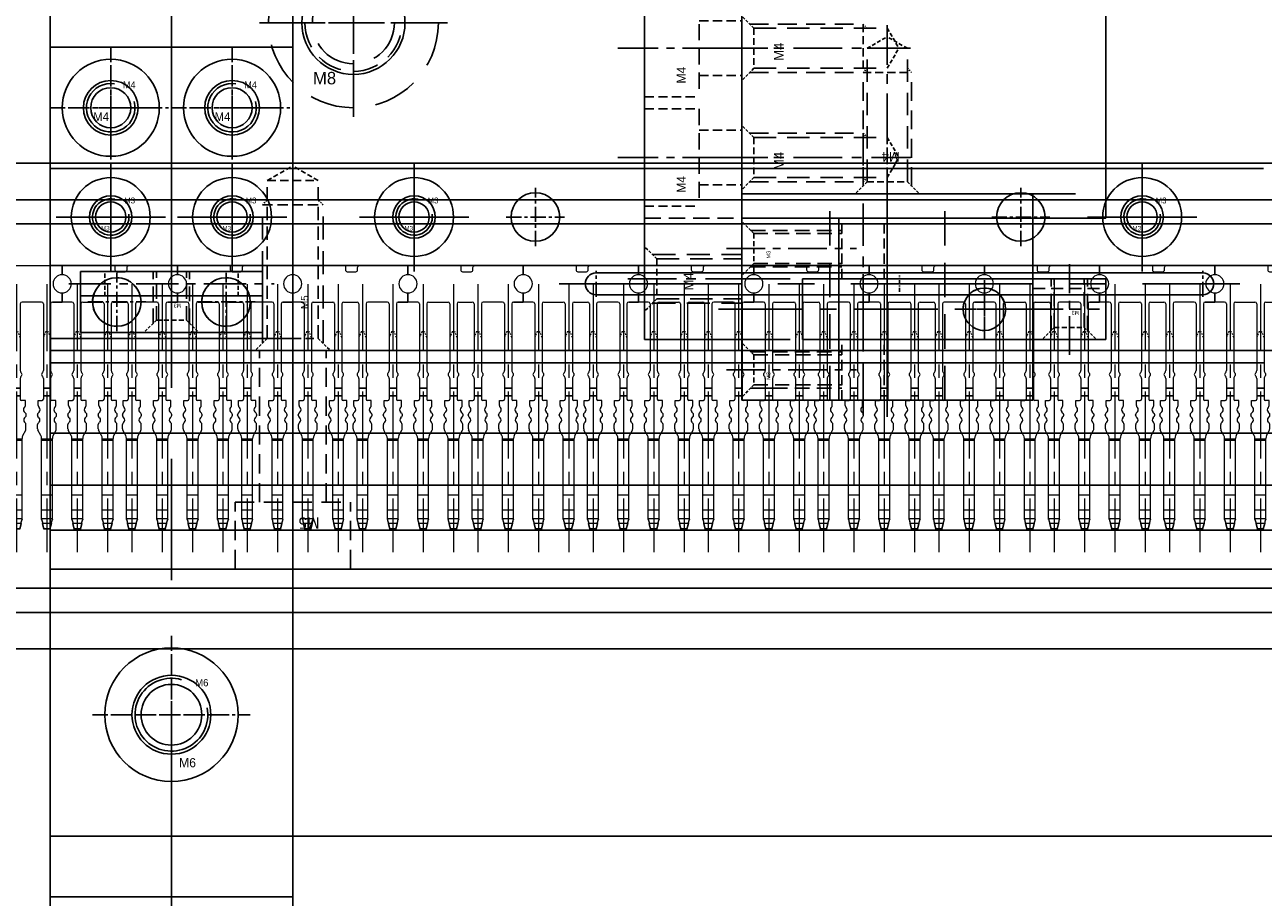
# Model space of a CAD drawing. Header units: millimetres. Extents: x -1657 to 8845, y -11980 to 3013.
# Tile 119 of 256: x 136 to 238, y 662 to 734. Entities that reach past the tile are written whole.
import ezdxf

# ---------------------------------------------------------------- set-up
doc = ezdxf.new("R2010")
doc.units = ezdxf.units.MM
for name, pattern in [('CENTER', [2, 1.25, -0.25, 0.25, -0.25]), ('DASHED', [0.75, 0.5, -0.25]), ('DASHED2', [0.375, 0.25, -0.125])]:
    doc.linetypes.add(name, pattern=pattern)
for name, color, linetype in [('01', 6, 'Continuous'), ('图层14', 143, 'Continuous'), ('图层16', 81, 'Continuous'), ('图层19', 51, 'Continuous'), ('图层37', 21, 'Continuous'), ('图层38', 115, 'Continuous'), ('图层39', 225, 'Continuous'), ('图层40', 140, 'Continuous'), ('图层41', 110, 'Continuous'), ('图层42', 174, 'Continuous'), ('图层43', 223, 'Continuous'), ('图层44', 120, 'Continuous'), ('图层47', 197, 'Continuous'), ('图层64', 190, 'Continuous'), ('料盘', 247, 'Continuous'), ('方管2', 2, 'Continuous')]:
    doc.layers.add(name, color=color, linetype=linetype)

# ---------------------------------------------------------------- blocks, each defined once
blk = doc.blocks.new('FC94')
at = {"layer": '01', "ltscale": 1.375}
for p, q in [((-9.5, 0), (-9.5, 0.75)), ((0, 0), (0, 0.75)), ((-9.5, -2.25), (-9.5, -1.5)), ((0, -2.25), (0, -1.5))]:
    blk.add_line(p, q, dxfattribs=at)
at = {"layer": '01', "color": 1, "linetype": 'CENTER', "lineweight": 9, "ltscale": 4.419291}
for p, q in [((-8.25, -0.77), (-8.25, -22.87)), ((-5.75, -0.77), (-5.75, -22.87)), ((-3.75, -0.77), (-3.75, -22.87)), ((-1.25, -0.77), (-1.25, -22.87))]:
    blk.add_line(p, q, dxfattribs=at)
at = {"layer": '01', "linetype": 'Continuous', "lineweight": 15}
for p, q in [((-8.7, -2.25), (-9.5, -2.25)), ((-8.55, -2.4), (-8.55, -7.88)), ((-7.95, -2.4), (-7.95, -7.88)), ((-7.8, -2.25), (-6.2, -2.25)), ((-6.05, -2.4), (-6.05, -7.88)), ((-5.45, -2.4), (-5.45, -7.88)), ((-5.3, -2.25), (-4.2, -2.25)), ((-4.05, -2.4), (-4.05, -7.88)), ((-3.45, -2.4), (-3.45, -7.88)), ((-1.7, -2.25), (-3.3, -2.25)), ((-1.55, -2.4), (-1.55, -7.88)), ((-0.95, -2.4), (-0.95, -7.88)), ((0, -2.25), (-0.8, -2.25)), ((-0.8, -2.25), (0, -2.25)), ((-8.55, -8.55), (-8.55, -10.26)), ((-7.95, -8.55), (-7.95, -10.26)), ((-6.05, -8.55), (-6.05, -10.26)), ((-5.45, -8.55), (-5.45, -10.26)), ((-4.05, -8.55), (-4.05, -10.26)), ((-3.45, -8.55), (-3.45, -10.26)), ((-1.55, -8.55), (-1.55, -10.26)), ((-0.95, -8.55), (-0.95, -10.26)), ((-8.55, -9.98), (-7.95, -9.98)), ((-6.05, -9.98), (-5.45, -9.98)), ((-4.05, -9.98), (-3.45, -9.98)), ((-8.97, -10.78), (-8.97, -10.36)), ((-8.97, -10.36), (-8.65, -10.36)), ((-8.97, -10.36), (-8.65, -10.36)), ((-8.88, -10.95), (-8.91, -10.92)), ((-7.53, -10.36), (-7.85, -10.36)), ((-7.53, -10.36), (-7.85, -10.36)), ((-7.62, -10.95), (-7.59, -10.92)), ((-7.53, -10.78), (-7.53, -10.36)), ((-6.47, -10.36), (-6.15, -10.36)), ((-6.47, -10.36), (-6.15, -10.36)), ((-6.47, -10.78), (-6.47, -10.36)), ((-6.38, -10.95), (-6.41, -10.92)), ((-5.03, -10.36), (-5.35, -10.36)), ((-5.03, -10.36), (-5.35, -10.36)), ((-5.12, -10.95), (-5.09, -10.92)), ((-5.03, -10.78), (-5.03, -10.36)), ((-4.47, -10.36), (-4.15, -10.36)), ((-4.47, -10.36), (-4.15, -10.36)), ((-4.47, -10.78), (-4.47, -10.36)), ((-4.38, -10.95), (-4.41, -10.92)), ((-3.03, -10.36), (-3.35, -10.36)), ((-3.03, -10.36), (-3.35, -10.36)), ((-3.12, -10.95), (-3.09, -10.92)), ((-3.03, -10.78), (-3.03, -10.36)), ((-1.97, -10.36), (-1.65, -10.36)), ((-1.97, -10.36), (-1.65, -10.36)), ((-1.97, -10.78), (-1.97, -10.36)), ((-1.88, -10.95), (-1.91, -10.92)), ((-0.53, -10.36), (-0.85, -10.36)), ((-0.53, -10.36), (-0.85, -10.36)), ((-0.62, -10.95), (-0.59, -10.92)), ((-0.53, -10.78), (-0.53, -10.36)), ((-9.04, -11.58), (-9.04, -11.54)), ((-8.98, -11.4), (-8.88, -11.3)), ((-8.91, -11.79), (-8.98, -11.72)), ((-8.96, -12.2), (-8.91, -12.14)), ((-7.52, -11.4), (-7.62, -11.3)), ((-7.59, -11.79), (-7.52, -11.72)), ((-7.54, -12.2), (-7.59, -12.14)), ((-7.46, -11.58), (-7.46, -11.54)), ((-6.54, -11.58), (-6.54, -11.54)), ((-6.48, -11.4), (-6.38, -11.3)), ((-6.41, -11.79), (-6.48, -11.72)), ((-6.46, -12.2), (-6.41, -12.14)), ((-5.02, -11.4), (-5.12, -11.3)), ((-5.09, -11.79), (-5.02, -11.72)), ((-5.04, -12.2), (-5.09, -12.14)), ((-4.96, -11.58), (-4.96, -11.54)), ((-4.54, -11.58), (-4.54, -11.54)), ((-4.48, -11.4), (-4.38, -11.3)), ((-4.41, -11.79), (-4.48, -11.72)), ((-4.46, -12.2), (-4.41, -12.14)), ((-3.02, -11.4), (-3.12, -11.3)), ((-3.09, -11.79), (-3.02, -11.72)), ((-3.04, -12.2), (-3.09, -12.14)), ((-2.96, -11.58), (-2.96, -11.54)), ((-2.04, -11.58), (-2.04, -11.54)), ((-1.98, -11.4), (-1.88, -11.3)), ((-1.91, -11.79), (-1.98, -11.72)), ((-1.96, -12.2), (-1.91, -12.14)), ((-0.52, -11.4), (-0.62, -11.3)), ((-0.59, -11.79), (-0.52, -11.72)), ((-0.54, -12.2), (-0.59, -12.14)), ((-0.46, -11.58), (-0.46, -11.54)), ((-9.02, -12.71), (-9.02, -12.34)), ((-8.76, -13.25), (-9, -12.8)), ((-7.74, -13.25), (-7.5, -12.8)), ((-7.48, -12.71), (-7.48, -12.34)), ((-6.52, -12.71), (-6.52, -12.34)), ((-6.26, -13.25), (-6.5, -12.8)), ((-5.24, -13.25), (-5, -12.8)), ((-4.98, -12.71), (-4.98, -12.34)), ((-4.52, -12.71), (-4.52, -12.34)), ((-4.26, -13.25), (-4.5, -12.8)), ((-3.24, -13.25), (-3, -12.8)), ((-2.98, -12.71), (-2.98, -12.34)), ((-2.02, -12.71), (-2.02, -12.34)), ((-1.76, -13.25), (-2, -12.8)), ((-0.74, -13.25), (-0.5, -12.8)), ((-0.48, -12.71), (-0.48, -12.34)), ((-8.7, -13.56), (-8.7, -13.48)), ((-8.7, -13.66), (-8.7, -13.56)), ((-7.8, -13.56), (-8.7, -13.56)), ((-8.7, -18.17), (-8.7, -13.66)), ((-7.8, -13.66), (-8.7, -13.66)), ((-7.8, -13.56), (-7.8, -13.48)), ((-7.8, -13.66), (-7.8, -13.56)), ((-7.8, -18.17), (-7.8, -13.66)), ((-6.2, -13.56), (-6.2, -13.48)), ((-6.2, -13.66), (-6.2, -13.56)), ((-5.3, -13.56), (-6.2, -13.56)), ((-6.2, -18.17), (-6.2, -13.66)), ((-5.3, -13.66), (-6.2, -13.66)), ((-5.3, -13.56), (-5.3, -13.48)), ((-5.3, -13.66), (-5.3, -13.56)), ((-5.3, -18.17), (-5.3, -13.66)), ((-4.2, -13.56), (-4.2, -13.48)), ((-4.2, -13.66), (-4.2, -13.56)), ((-3.3, -13.56), (-4.2, -13.56)), ((-4.2, -18.17), (-4.2, -13.66)), ((-3.3, -13.66), (-4.2, -13.66)), ((-3.3, -13.56), (-3.3, -13.48)), ((-3.3, -13.66), (-3.3, -13.56)), ((-3.3, -18.17), (-3.3, -13.66)), ((-1.7, -13.56), (-1.7, -13.48)), ((-1.7, -13.66), (-1.7, -13.56)), ((-0.8, -13.56), (-1.7, -13.56)), ((-1.7, -18.17), (-1.7, -13.66)), ((-0.8, -13.66), (-1.7, -13.66)), ((-0.8, -13.56), (-0.8, -13.48)), ((-0.8, -13.66), (-0.8, -13.56)), ((-0.8, -18.17), (-0.8, -13.66)), ((-8.7, -19.41), (-8.7, -18.17)), ((-7.8, -18.17), (-8.7, -18.17)), ((-7.8, -19.41), (-7.8, -18.17)), ((-6.2, -19.41), (-6.2, -18.17)), ((-5.3, -18.17), (-6.2, -18.17)), ((-5.3, -19.41), (-5.3, -18.17)), ((-4.2, -19.41), (-4.2, -18.17)), ((-3.3, -18.17), (-4.2, -18.17)), ((-3.3, -19.41), (-3.3, -18.17)), ((-1.7, -19.41), (-1.7, -18.17)), ((-0.8, -18.17), (-1.7, -18.17)), ((-0.8, -19.41), (-0.8, -18.17)), ((-8.7, -20.11), (-8.7, -19.41)), ((-7.8, -19.41), (-8.7, -19.41)), ((-8.7, -20.14), (-8.7, -20.11)), ((-7.8, -20.11), (-8.7, -20.11)), ((-8.7, -20.16), (-8.7, -20.14)), ((-7.8, -20.11), (-7.8, -19.41)), ((-7.8, -20.14), (-7.8, -20.11)), ((-7.8, -20.14), (-7.8, -20.16)), ((-6.2, -20.11), (-6.2, -19.41)), ((-5.3, -19.41), (-6.2, -19.41)), ((-6.2, -20.14), (-6.2, -20.11)), ((-5.3, -20.11), (-6.2, -20.11)), ((-6.2, -20.16), (-6.2, -20.14)), ((-5.3, -20.11), (-5.3, -19.41)), ((-5.3, -20.14), (-5.3, -20.11)), ((-5.3, -20.14), (-5.3, -20.16)), ((-4.2, -20.11), (-4.2, -19.41)), ((-3.3, -19.41), (-4.2, -19.41)), ((-4.2, -20.14), (-4.2, -20.11)), ((-3.3, -20.11), (-4.2, -20.11)), ((-4.2, -20.16), (-4.2, -20.14)), ((-3.3, -20.11), (-3.3, -19.41)), ((-3.3, -20.14), (-3.3, -20.11)), ((-3.3, -20.14), (-3.3, -20.16)), ((-1.7, -20.11), (-1.7, -19.41)), ((-0.8, -19.41), (-1.7, -19.41)), ((-1.7, -20.14), (-1.7, -20.11)), ((-0.8, -20.11), (-1.7, -20.11)), ((-1.7, -20.16), (-1.7, -20.14)), ((-0.8, -20.11), (-0.8, -19.41)), ((-0.8, -20.14), (-0.8, -20.11)), ((-0.8, -20.14), (-0.8, -20.16)), ((-8.61, -20.49), (-8.5, -20.94)), ((-7.89, -20.49), (-8.61, -20.49)), ((-8.5, -20.96), (-8.61, -20.5)), ((-8, -20.94), (-8.5, -20.94)), ((-8.5, -20.94), (-8.5, -20.96)), ((-8, -20.96), (-8.5, -20.96)), ((-8, -20.94), (-7.89, -20.49)), ((-7.89, -20.5), (-8, -20.96)), ((-8, -20.96), (-8, -20.94)), ((-6.11, -20.49), (-6, -20.94)), ((-5.39, -20.49), (-6.11, -20.49)), ((-6, -20.96), (-6.11, -20.5)), ((-5.51, -20.94), (-6, -20.94)), ((-6, -20.94), (-6, -20.96)), ((-5.51, -20.96), (-6, -20.96)), ((-5.51, -20.94), (-5.39, -20.49)), ((-5.39, -20.5), (-5.51, -20.96)), ((-5.51, -20.96), (-5.51, -20.94)), ((-4.11, -20.49), (-4, -20.94)), ((-3.39, -20.49), (-4.11, -20.49)), ((-4, -20.96), (-4.11, -20.5)), ((-3.5, -20.94), (-4, -20.94)), ((-4, -20.94), (-4, -20.96)), ((-3.5, -20.96), (-4, -20.96)), ((-3.5, -20.94), (-3.39, -20.49)), ((-3.39, -20.5), (-3.5, -20.96)), ((-3.5, -20.96), (-3.5, -20.94)), ((-1.61, -20.49), (-1.5, -20.94)), ((-0.89, -20.49), (-1.61, -20.49)), ((-1.5, -20.96), (-1.61, -20.5)), ((-1.01, -20.94), (-1.5, -20.94)), ((-1.5, -20.94), (-1.5, -20.96)), ((-1.01, -20.96), (-1.5, -20.96)), ((-1.01, -20.94), (-0.89, -20.49)), ((-0.89, -20.5), (-1.01, -20.96)), ((-1.01, -20.96), (-1.01, -20.94))]:
    blk.add_line(p, q, dxfattribs=at)
at = {"layer": '01', "linetype": 'DASHED2', "lineweight": 9, "ltscale": 0.5}
for p, q in [((-8.35, -4.67), (-8.55, -5.17)), ((-8.35, -4.67), (-8.15, -4.67)), ((-7.95, -5.17), (-8.15, -4.67)), ((-5.85, -4.67), (-6.05, -5.17)), ((-5.85, -4.67), (-5.65, -4.67)), ((-5.45, -5.17), (-5.65, -4.67)), ((-3.85, -4.67), (-4.05, -5.17)), ((-3.85, -4.67), (-3.65, -4.67)), ((-3.45, -5.17), (-3.65, -4.67)), ((-1.35, -4.67), (-1.55, -5.17)), ((-1.35, -4.67), (-1.15, -4.67)), ((-0.95, -5.17), (-1.15, -4.67))]:
    blk.add_line(p, q, dxfattribs=at)
at = {"layer": '01'}
for p, q in [((-7.95, -9.34), (-8.55, -9.34)), ((-7.95, -9.98), (-8.55, -9.98)), ((-5.45, -9.34), (-6.05, -9.34)), ((-5.45, -9.98), (-6.05, -9.98)), ((-5.45, -9.98), (-6.05, -9.98)), ((-3.45, -9.34), (-4.05, -9.34)), ((-3.45, -9.98), (-4.05, -9.98)), ((-0.95, -9.34), (-1.55, -9.34)), ((-0.95, -9.98), (-1.55, -9.98)), ((-1.55, -9.98), (-0.95, -9.98))]:
    blk.add_line(p, q, dxfattribs=at)
at = {"layer": '01', "linetype": 'Continuous', "lineweight": 15}
blk.add_lwpolyline([(-9.5, 0.75), (-5.15, 0.75)], dxfattribs=at)
blk.add_lwpolyline([(-5.15, 0.75), (-5.15, 0.4, 0.414214), (-5, 0.25), (-4.3, 0.25, 0.414214), (-4.15, 0.4), (-4.15, 0.6, -0.414214), (-4, 0.75), (0, 0.75)], format="xyb", dxfattribs=at)
for centre, radius, start, end in [((-9.5, -0.75), 0.75, 270, 90), ((0, -0.75), 0.75, 90, 270), ((-8.7, -2.4), 0.15, 0, 90), ((-7.8, -2.4), 0.15, 90, 180), ((-6.2, -2.4), 0.15, 360, 90), ((-5.3, -2.4), 0.15, 90, 180), ((-4.2, -2.4), 0.15, 360, 90), ((-3.3, -2.4), 0.15, 90, 180), ((-1.7, -2.4), 0.15, 360, 90), ((-0.8, -2.4), 0.15, 90, 180), ((-8.55, -8.22), 0.15, 131.8103, 228.1897), ((-8.85, -7.88), 0.3, 311.8103, 0), ((-7.65, -7.88), 0.3, 180, 228.1897), ((-7.95, -8.22), 0.15, 311.8103, 48.1897), ((-6.05, -8.22), 0.15, 131.8103, 228.1897), ((-6.35, -7.88), 0.3, 311.8103, 0), ((-5.15, -7.88), 0.3, 180, 228.1897), ((-5.45, -8.22), 0.15, 311.8103, 48.1897), ((-4.05, -8.22), 0.15, 131.8103, 228.1897), ((-4.35, -7.88), 0.3, 311.8103, 0), ((-3.15, -7.88), 0.3, 180, 228.1897), ((-3.45, -8.22), 0.15, 311.8103, 48.1897), ((-1.55, -8.22), 0.15, 131.8103, 228.1897), ((-1.85, -7.88), 0.3, 311.8103, 0), ((-0.65, -7.88), 0.3, 180, 228.1897), ((-0.95, -8.22), 0.15, 311.8103, 48.1897), ((-8.85, -8.55), 0.3, 0, 48.1897), ((-7.65, -8.55), 0.3, 131.8103, 180), ((-6.35, -8.55), 0.3, 0, 48.1897), ((-5.15, -8.55), 0.3, 131.8103, 180), ((-4.35, -8.55), 0.3, 0, 48.1897), ((-3.15, -8.55), 0.3, 131.8103, 180), ((-1.85, -8.55), 0.3, 0, 48.1897), ((-0.65, -8.55), 0.3, 131.8103, 180), ((-8.77, -10.78), 0.2, 180, 225), ((-9.06, -11.12), 0.25, 315, 45), ((-8.65, -10.26), 0.1, 270, 0), ((-8.65, -10.26), 0.1, 270, 0), ((-7.85, -10.26), 0.1, 180, 270), ((-7.85, -10.26), 0.1, 180, 270), ((-7.44, -11.12), 0.25, 135, 225), ((-7.73, -10.78), 0.2, 315, 0), ((-6.27, -10.78), 0.2, 180, 225), ((-6.56, -11.12), 0.25, 315, 45), ((-6.15, -10.26), 0.1, 270, 0), ((-6.15, -10.26), 0.1, 270, 0), ((-5.35, -10.26), 0.1, 180, 270), ((-5.35, -10.26), 0.1, 180, 270), ((-4.94, -11.12), 0.25, 135, 225), ((-5.23, -10.78), 0.2, 315, 0), ((-4.27, -10.78), 0.2, 180, 225), ((-4.56, -11.12), 0.25, 315, 45), ((-4.15, -10.26), 0.1, 270, 0), ((-4.15, -10.26), 0.1, 270, 0), ((-3.35, -10.26), 0.1, 180, 270), ((-3.35, -10.26), 0.1, 180, 270), ((-2.94, -11.12), 0.25, 135, 225), ((-3.23, -10.78), 0.2, 315, 0), ((-1.77, -10.78), 0.2, 180, 225), ((-2.06, -11.12), 0.25, 315, 45), ((-1.65, -10.26), 0.1, 270, 0), ((-1.65, -10.26), 0.1, 270, 0), ((-0.85, -10.26), 0.1, 180, 270), ((-0.85, -10.26), 0.1, 180, 270), ((-0.44, -11.12), 0.25, 135, 225), ((-0.73, -10.78), 0.2, 315, 0), ((-8.84, -11.54), 0.2, 135, 180), ((-8.84, -11.58), 0.2, 180, 225), ((-8.82, -12.34), 0.2, 135, 180), ((-9.08, -11.97), 0.25, 315, 45), ((-7.42, -11.97), 0.25, 135, 225), ((-7.68, -12.34), 0.2, 0, 45), ((-7.66, -11.54), 0.2, 0, 45), ((-7.66, -11.58), 0.2, 315, 0), ((-6.34, -11.54), 0.2, 135, 180), ((-6.34, -11.58), 0.2, 180, 225), ((-6.32, -12.34), 0.2, 135, 180), ((-6.58, -11.97), 0.25, 315, 45), ((-4.92, -11.97), 0.25, 135, 225), ((-5.18, -12.34), 0.2, 0, 45), ((-5.16, -11.54), 0.2, 0, 45), ((-5.16, -11.58), 0.2, 315, 0), ((-4.34, -11.54), 0.2, 135, 180), ((-4.34, -11.58), 0.2, 180, 225), ((-4.32, -12.34), 0.2, 135, 180), ((-4.58, -11.97), 0.25, 315, 45), ((-2.92, -11.97), 0.25, 135, 225), ((-3.18, -12.34), 0.2, 0, 45), ((-3.16, -11.54), 0.2, 0, 45), ((-3.16, -11.58), 0.2, 315, 0), ((-1.84, -11.54), 0.2, 135, 180), ((-1.84, -11.58), 0.2, 180, 225), ((-1.82, -12.34), 0.2, 135, 180), ((-2.08, -11.97), 0.25, 315, 45), ((-0.42, -11.97), 0.25, 135, 225), ((-0.68, -12.34), 0.2, 0, 45), ((-0.66, -11.54), 0.2, 0, 45), ((-0.66, -11.58), 0.2, 315, 0), ((-8.82, -12.71), 0.2, 180, 208.0725), ((-9.2, -13.48), 0.5, 0, 28.0725), ((-7.3, -13.48), 0.5, 151.9275, 180), ((-7.68, -12.71), 0.2, 331.9275, 0), ((-6.32, -12.71), 0.2, 180, 208.0725), ((-6.7, -13.48), 0.5, 0, 28.0725), ((-6.7, -13.48), 0.5, 0, 28.0725), ((-4.8, -13.48), 0.5, 151.9275, 180), ((-5.18, -12.71), 0.2, 331.9275, 0), ((-4.32, -12.71), 0.2, 180, 208.0725), ((-4.7, -13.48), 0.5, 0, 28.0725), ((-2.8, -13.48), 0.5, 151.9275, 180), ((-3.18, -12.71), 0.2, 331.9275, 0), ((-1.82, -12.71), 0.2, 180, 208.0725), ((-2.2, -13.48), 0.5, 0, 28.0725), ((-0.3, -13.48), 0.5, 151.9275, 180), ((-0.68, -12.71), 0.2, 331.9275, 0)]:
    blk.add_arc(centre, radius, start, end, dxfattribs=at)
for centre, major_axis, ratio, start_param, end_param in [((-8.61, -20.46), (-0.137, 0.55), 0.012316, 0.950782, 1.620081), ((-8.61, -20.46), (-0.2, 0.8), 0.012316, 1.179406, 1.620081), ((-7.89, -20.46), (0.141, 0.55), 0.012587, 4.663251, 5.33255), ((-7.89, -20.46), (0.205, 0.8), 0.012587, 4.663251, 5.103926), ((-6.11, -20.46), (-0.137, 0.55), 0.012316, 0.950782, 1.620081), ((-6.11, -20.46), (-0.2, 0.8), 0.012316, 1.179406, 1.620081), ((-5.39, -20.46), (0.141, 0.55), 0.012587, 4.663251, 5.33255), ((-5.39, -20.46), (0.205, 0.8), 0.012587, 4.663251, 5.103926), ((-4.11, -20.46), (-0.137, 0.55), 0.012316, 0.950782, 1.620081), ((-4.11, -20.46), (-0.2, 0.8), 0.012316, 1.179406, 1.620081), ((-3.39, -20.46), (0.141, 0.55), 0.012587, 4.663251, 5.33255), ((-3.39, -20.46), (0.205, 0.8), 0.012587, 4.663251, 5.103926), ((-1.61, -20.46), (-0.137, 0.55), 0.012316, 0.950782, 1.620081), ((-1.61, -20.46), (-0.2, 0.8), 0.012316, 1.179406, 1.620081), ((-0.89, -20.46), (0.141, 0.55), 0.012587, 4.663251, 5.33255), ((-0.89, -20.46), (0.205, 0.8), 0.012587, 4.663251, 5.103926)]:
    blk.add_ellipse(centre, major_axis=major_axis, ratio=ratio, start_param=start_param, end_param=end_param, dxfattribs=at)
blk = doc.blocks.new('10AC9')
at = {"layer": '01', "ltscale": 0.625}
for p in [(-56.6, -63.79), (-47.1, -63.79), (-37.6, -63.79), (-28.1, -63.79), (-18.6, -63.79), (-9.1, -63.79), (0.4, -63.79), (9.9, -63.79), (19.4, -63.79), (28.9, -63.79), (38.4, -63.79), (47.9, -63.79)]:
    blk.add_blockref('FC94', p, dxfattribs=at)
blk = doc.blocks.new('10D20')
at = {"layer": '图层16', "color": 1, "linetype": 'CENTER', "ltscale": 3.238837}
blk.add_line((-2.75, -6.76), (-2.75, 14.11), dxfattribs=at)
at = {"layer": '图层16', "color": 4, "linetype": 'DASHED', "ltscale": 3.166667}
for p, q in [((-5.5, 0), (-5.5, 12.5)), ((0, 0), (0, 12.5)), ((-7.5, -5.5), (-7.5, 0)), ((-7.5, 0), (2, 0)), ((2, -5.5), (2, 0))]:
    blk.add_line(p, q, dxfattribs=at)
at = {"layer": '图层16', "ltscale": 3}
blk.add_text('M5', height=0.93, rotation=180, dxfattribs=at).set_placement((-0.54, -1.25))
blk = doc.blocks.new('5F')
at = {"color": 4, "linetype": 'DASHED', "ltscale": 0.471405}
for p, q in [((1, 2.1), (0, 3.1)), ((1, -2.1), (0, -3.1))]:
    blk.add_line(p, q, dxfattribs=at)
at = {"color": 4, "linetype": 'DASHED', "ltscale": 3.8}
for p, q in [((0.6, 2.5), (12, 2.5)), ((0.6, -2.5), (12, -2.5))]:
    blk.add_line(p, q, dxfattribs=at)
at = {"color": 4, "linetype": 'DASHED', "ltscale": 1.4}
for p, q in [((1, 2.1), (1, -2.1)), ((14, 2.1), (14, -2.1))]:
    blk.add_line(p, q, dxfattribs=at)
at = {"color": 4, "linetype": 'DASHED', "ltscale": 2.166667}
for p, q in [((1, 2.1), (14, 2.1)), ((1, -2.1), (14, -2.1))]:
    blk.add_line(p, q, dxfattribs=at)
at = {"color": 4, "linetype": 'DASHED', "ltscale": 0.188562}
for p, q in [((12, 2.5), (12.4, 2.1)), ((12, -2.5), (12.4, -2.1))]:
    blk.add_line(p, q, dxfattribs=at)
at = {"color": 4, "linetype": 'DASHED', "ltscale": 1.666667}
blk.add_line((12, 2.5), (12, -2.5), dxfattribs=at)
at = {"color": 4, "linetype": 'DASHED', "ltscale": 0.80829}
for p in [(14, 2.1), (14, -2.1)]:
    blk.add_line(p, (15.21, 0), dxfattribs=at)
at = {"color": 1, "linetype": 'CENTER', "ltscale": 3.699214}
blk.add_line((-2.16, 0), (16.34, 0), dxfattribs=at)
blk.add_text('M5', height=0.606).set_placement((3.42, -1.28))
blk = doc.blocks.new('8E')
at = {"color": 1, "linetype": 'CENTER', "ltscale": 2.047946}
for p, q in [((0, 5.12), (0, -5.12)), ((-5.12, 0), (5.12, 0))]:
    blk.add_line(p, q, dxfattribs=at)
at = {"color": 4, "linetype": 'DASHED', "ltscale": 7.065}
blk.add_circle((0, 0), 3.38, dxfattribs=at)
at = {"color": 4, "linetype": 'DASHED', "ltscale": 4.186667}
blk.add_arc((0, 0), 4, 90, 0, dxfattribs=at)
blk.add_text('M8', height=0.941).set_placement((2.52, 2.85))
blk = doc.blocks.new('8P')
at = {"color": 1, "linetype": 'CENTER', "ltscale": 3.1}
for p, q in [((0, 7.75), (0, -7.75)), ((-7.75, 0), (7.75, 0))]:
    blk.add_line(p, q, dxfattribs=at)
at = {"color": 4, "linetype": 'DASHED', "ltscale": 7.326667}
blk.add_circle((0, 0), 7, dxfattribs=at)
blk.add_circle((0, 0), 4.25)
blk.add_text('M8', height=1.026).set_placement((-3.33, -5.07))
blk = doc.blocks.new('3A')
at = {"color": 1, "linetype": 'CENTER'}
for p, q in [((0, 4.25), (0, -4.25)), ((-4.25, 0), (4.25, 0))]:
    blk.add_line(p, q, dxfattribs=at)
for radius in [3.25, 1.75]:
    blk.add_circle((0, 0), radius)
blk.add_text('M3', height=0.371).set_placement((-0.8, -1.11))
blk = doc.blocks.new('3C')
at = {"color": 1, "linetype": 'CENTER'}
for p, q in [((0, 4.5), (0, -4.5)), ((-4.5, 0), (4.5, 0))]:
    blk.add_line(p, q, dxfattribs=at)
blk.add_circle((0, 0), 1.25)
at = {"color": 2, "linetype": 'Continuous'}
blk.add_arc((0, 0), 1.5, 77.2897, 8.5828, dxfattribs=at)
blk.add_text('M3', height=0.484).set_placement((1.11, 1.12))
blk = doc.blocks.new('4A')
at = {"color": 1, "linetype": 'CENTER'}
for p, q in [((0, 5), (0, -5)), ((-5, 0), (5, 0))]:
    blk.add_line(p, q, dxfattribs=at)
for radius in [4, 2.25]:
    blk.add_circle((0, 0), radius)
blk.add_text('M4', height=0.697).set_placement((-1.44, -1.08))
blk = doc.blocks.new('4C')
at = {"color": 1, "linetype": 'CENTER', "ltscale": 1.3982}
for p, q in [((0, 3.5), (0, -3.5)), ((-3.5, 0), (3.5, 0))]:
    blk.add_line(p, q, dxfattribs=at)
blk.add_circle((0, 0), 1.65)
at = {"color": 2, "linetype": 'Continuous'}
blk.add_arc((0, 0), 2, 80.7475, 15.0508, dxfattribs=at)
blk.add_text('M4', height=0.558).set_placement((1.01, 1.61))
blk = doc.blocks.new('128B2')
at = {"layer": '图层39', "color": 1, "linetype": 'CENTER', "ltscale": 1.16}
blk.add_line((1.24, -1.4), (1.24, 4.4), dxfattribs=at)
at = {"layer": '图层39', "color": 4, "linetype": 'DASHED', "ltscale": 2.420833}
for p, q in [((-0.26, -0.26), (-0.26, 4)), ((2.74, -0.26), (2.74, 4))]:
    blk.add_line(p, q, dxfattribs=at)
at = {"layer": '图层39', "color": 4, "linetype": 'DASHED', "ltscale": 2.333333}
for p, q in [((0, 0), (0, 4)), ((2.47, 0), (2.47, 4))]:
    blk.add_line(p, q, dxfattribs=at)
at = {"layer": '图层39', "color": 4, "linetype": 'DASHED', "ltscale": 0.471405}
for p, q in [((0, 0), (-1, -1)), ((2.47, 0), (3.47, -1))]:
    blk.add_line(p, q, dxfattribs=at)
at = {"layer": '图层39', "color": 4, "linetype": 'DASHED', "ltscale": 0.825}
blk.add_line((0, 0), (2.47, 0), dxfattribs=at)
at = {"layer": '图层39'}
blk.add_text('M3', height=0.326, rotation=180, dxfattribs=at).set_placement((2.05, 1.37))
blk = doc.blocks.new('12B34')
at = {"layer": '图层41', "color": 1, "linetype": 'CENTER', "ltscale": 2.55}
blk.add_line((1.24, -2.26), (1.24, 5.22), dxfattribs=at)
at = {"layer": '图层41', "color": 4, "linetype": 'DASHED', "ltscale": 2.420833}
for p, q in [((-0.26, -0.26), (-0.26, 4)), ((2.74, -0.26), (2.74, 4))]:
    blk.add_line(p, q, dxfattribs=at)
at = {"layer": '图层41', "color": 4, "linetype": 'DASHED', "ltscale": 2.333333}
for p, q in [((0, 0), (0, 4)), ((2.47, 0), (2.47, 4))]:
    blk.add_line(p, q, dxfattribs=at)
at = {"layer": '图层41', "color": 4, "linetype": 'DASHED', "ltscale": 0.471405}
for p, q in [((0, 0), (-1, -1)), ((2.47, 0), (3.47, -1))]:
    blk.add_line(p, q, dxfattribs=at)
at = {"layer": '图层41', "color": 4, "linetype": 'DASHED', "ltscale": 0.825}
blk.add_line((0, 0), (2.47, 0), dxfattribs=at)
at = {"layer": '图层41'}
blk.add_text('M3', height=0.326, rotation=180, dxfattribs=at).set_placement((2.05, 1.37))
blk = doc.blocks.new('12BDA')
at = {"layer": '图层42', "color": 4, "linetype": 'DASHED', "ltscale": 0.471405}
for p, q in [((0, 0), (-1, 1)), ((0, -2.47), (-1, -3.47))]:
    blk.add_line(p, q, dxfattribs=at)
at = {"layer": '图层42', "color": 4, "linetype": 'DASHED', "ltscale": 2.420833}
for p, q in [((-0.26, 0.26), (7.25, 0.26)), ((-0.26, -2.74), (7.25, -2.74))]:
    blk.add_line(p, q, dxfattribs=at)
at = {"layer": '图层42', "color": 4, "linetype": 'DASHED', "ltscale": 0.825}
blk.add_line((0, 0), (0, -2.47), dxfattribs=at)
at = {"layer": '图层42', "color": 4, "linetype": 'DASHED', "ltscale": 2.333333}
for p, q in [((0, 0), (7.25, 0)), ((0, -2.47), (7.25, -2.47))]:
    blk.add_line(p, q, dxfattribs=at)
at = {"layer": '图层42', "color": 1, "linetype": 'CENTER', "ltscale": 2.55}
blk.add_line((-2.26, -1.24), (8.47, -1.24), dxfattribs=at)
at = {"layer": '图层42'}
blk.add_text('M3', height=0.326, rotation=90, dxfattribs=at).set_placement((1.37, -2.05))
blk = doc.blocks.new('4F')
at = {"color": 4, "linetype": 'DASHED', "ltscale": 0.471405}
for p, q in [((1, 1.65), (0, 2.65)), ((1, -1.65), (0, -2.65))]:
    blk.add_line(p, q, dxfattribs=at)
at = {"color": 4, "linetype": 'DASHED', "ltscale": 3.116667}
for p, q in [((0.65, 2), (10, 2)), ((0.65, -2), (10, -2))]:
    blk.add_line(p, q, dxfattribs=at)
at = {"color": 4, "linetype": 'DASHED', "ltscale": 1.1}
for p, q in [((1, 1.65), (1, -1.65)), ((12, 1.65), (12, -1.65))]:
    blk.add_line(p, q, dxfattribs=at)
at = {"color": 4, "linetype": 'DASHED', "ltscale": 3.666667}
for p, q in [((1, 1.65), (12, 1.65)), ((1, -1.65), (12, -1.65))]:
    blk.add_line(p, q, dxfattribs=at)
at = {"color": 4, "linetype": 'DASHED', "ltscale": 0.164992}
for p, q in [((10, 2), (10.35, 1.65)), ((10, -2), (10.35, -1.65))]:
    blk.add_line(p, q, dxfattribs=at)
at = {"color": 4, "linetype": 'DASHED', "ltscale": 1.333333}
blk.add_line((10, 2), (10, -2), dxfattribs=at)
at = {"color": 4, "linetype": 'DASHED', "ltscale": 0.635085}
for p in [(12, 1.65), (12, -1.65)]:
    blk.add_line(p, (12.95, 0), dxfattribs=at)
at = {"color": 1, "linetype": 'CENTER', "ltscale": 3.210708}
blk.add_line((-2.16, 0), (13.9, 0), dxfattribs=at)
blk.add_text('M4', height=0.808, rotation=90).set_placement((3.46, -1.03))
blk = doc.blocks.new('131BF')
at = {"layer": '图层44', "color": 4, "linetype": 'DASHED', "ltscale": 1.5}
for p, q in [((2.22, 4), (6.72, 4)), ((6.72, 2.25), (10.22, 2.25)), ((6.72, -2.25), (10.22, -2.25)), ((2.22, -4), (6.72, -4))]:
    blk.add_line(p, q, dxfattribs=at)
at = {"layer": '图层44', "color": 4, "linetype": 'DASHED', "ltscale": 2.666667}
blk.add_line((6.72, 4), (6.72, -4), dxfattribs=at)
at = {"layer": '图层44', "color": 1, "linetype": 'CENTER', "ltscale": 2.671598}
blk.add_line((0, 0), (12.36, 0), dxfattribs=at)
at = {"layer": '图层44'}
blk.add_text('M4', height=0.743, rotation=90, dxfattribs=at).set_placement((5.61, -2.9))
blk = doc.blocks.new('131D6')
at = {"layer": '图层44', "color": 4, "linetype": 'DASHED', "ltscale": 0.471405}
for p, q in [((0, 0), (-1, 1)), ((0, -3.3), (-1, -4.3))]:
    blk.add_line(p, q, dxfattribs=at)
at = {"layer": '图层44', "color": 4, "linetype": 'DASHED', "ltscale": 3.783333}
for p, q in [((-0.35, 0.35), (7, 0.35)), ((-0.35, -3.65), (7, -3.65))]:
    blk.add_line(p, q, dxfattribs=at)
at = {"layer": '图层44', "color": 4, "linetype": 'DASHED', "ltscale": 1.1}
blk.add_line((0, 0), (0, -3.3), dxfattribs=at)
at = {"layer": '图层44', "color": 4, "linetype": 'DASHED', "ltscale": 3.666667}
for p, q in [((0, 0), (7, 0)), ((0, -3.3), (7, -3.3))]:
    blk.add_line(p, q, dxfattribs=at)
at = {"layer": '图层44', "color": 1, "linetype": 'CENTER', "ltscale": 3.2}
blk.add_line((-2.38, -1.65), (8.55, -1.65), dxfattribs=at)
at = {"layer": '图层44'}
blk.add_text('M4', height=0.814, rotation=90, dxfattribs=at).set_placement((3.02, -2.61))
blk = doc.blocks.new('6C')
at = {"color": 1, "linetype": 'CENTER'}
for p, q in [((0, 5), (0, -5)), ((-5, 0), (5, 0))]:
    blk.add_line(p, q, dxfattribs=at)
blk.add_circle((0, 0), 2.5)
at = {"color": 2, "linetype": 'Continuous'}
blk.add_arc((0, 0), 3, 73.9359, 10.9553, dxfattribs=at)
blk.add_text('M6', height=0.586).set_placement((1.96, 2.34))
blk = doc.blocks.new('6A')
at = {"color": 1, "linetype": 'CENTER'}
for p, q in [((0, 6.5), (0, -6.5)), ((-6.5, 0), (6.5, 0))]:
    blk.add_line(p, q, dxfattribs=at)
for radius in [5.5, 3.25]:
    blk.add_circle((0, 0), radius)
blk.add_text('M6', height=0.751).set_placement((0.63, -4.33))
blk = doc.blocks.new('2A531')
at = {"layer": '方管2', "ltscale": 2.125}
for p, q in [((0, 3), (840, 3)), ((0, -37), (840, -37))]:
    blk.add_line(p, q, dxfattribs=at)
at = {"layer": '方管2', "color": 4, "linetype": 'DASHED', "ltscale": 280}
for p, q in [((0, 0), (840, 0)), ((0, -34), (840, -34))]:
    blk.add_line(p, q, dxfattribs=at)

msp = doc.modelspace()

# ---------------------------------------------------------------- linework, layer by layer
at = {"layer": '图层14', "ltscale": 0.625}
for p, q in [((137.9598, 707.0085), (137.9598, 769.0085)), ((137.9598, 714.0085), (337.9598, 714.0085))]:
    msp.add_line(p, q, dxfattribs=at)
at = {"layer": '图层14', "color": 1, "linetype": 'CENTER'}
for p, q in [((177.9598, 715.6085), (177.9598, 720.4085)), ((217.9598, 715.6085), (217.9598, 720.4085)), ((175.5598, 718.0085), (180.3598, 718.0085)), ((215.5598, 718.0085), (220.3598, 718.0085)), ((182.9598, 711.4285), (182.9598, 713.5885)), ((232.9598, 711.4285), (232.9598, 713.5885))]:
    msp.add_line(p, q, dxfattribs=at)
at = {"layer": '图层14', "color": 1, "linetype": 'CENTER', "ltscale": 12.0176}
msp.add_line((179.9158, 712.5085), (236.0038, 712.5085), dxfattribs=at)
at = {"layer": '图层14', "ltscale": 7.5}
for p, q in [((182.9598, 713.4085), (232.9598, 713.4085)), ((182.9598, 711.6085), (232.9598, 711.6085))]:
    msp.add_line(p, q, dxfattribs=at)
at = {"layer": '图层14', "color": 1, "linetype": 'CENTER', "ltscale": 0.26912}
msp.add_line((207.9598, 711.8357), (207.9598, 713.1813), dxfattribs=at)
at = {"layer": '图层14', "ltscale": 0.15}
msp.add_line((137.9598, 707.0085), (265.9598, 707.0085), dxfattribs=at)
at = {"layer": '图层14'}
for centre in [(177.9598, 718.0085), (217.9598, 718.0085)]:
    msp.add_circle(centre, 2, dxfattribs=at)
at = {"layer": '图层14', "ltscale": 7.5}
for centre, start, end in [((182.9598, 712.5085), 90, 270), ((232.9598, 712.5085), 270, 90)]:
    msp.add_arc(centre, 0.9, start, end, dxfattribs=at)
at = {"layer": '图层16', "ltscale": 0.15}
for p, q in [((137.9598, 707.0085), (265.9598, 707.0085)), ((137.9598, 689.0085), (137.9598, 707.0085)), ((137.9598, 700.2085), (265.9598, 700.2085)), ((137.9598, 695.9195), (265.9598, 695.9195)), ((137.9598, 692.2085), (265.9598, 692.2085)), ((137.9598, 689.0085), (265.9598, 689.0085))]:
    msp.add_line(p, q, dxfattribs=at)
at = {"layer": '图层19', "ltscale": 6.25}
for p, q in [((137.9598, 667.0085), (137.9598, 789.0085)), ((137.9598, 707.0085), (282.9598, 707.0085)), ((137.9598, 667.0085), (337.9598, 667.0085))]:
    msp.add_line(p, q, dxfattribs=at)
at = {"layer": '图层37', "ltscale": 0.45}
for p, q in [((157.9598, 722.0085), (237.9598, 722.0085)), ((157.9598, 706.0085), (157.9598, 722.0085)), ((157.9598, 714.0085), (237.9598, 714.0085)), ((157.9598, 706.0085), (237.9598, 706.0085))]:
    msp.add_line(p, q, dxfattribs=at)
at = {"layer": '图层37', "color": 1, "linetype": 'CENTER'}
for p, q in [((177.9598, 715.6085), (177.9598, 720.4085)), ((217.9598, 715.6085), (217.9598, 720.4085)), ((175.5598, 718.0085), (180.3598, 718.0085)), ((215.5598, 718.0085), (220.3598, 718.0085)), ((182.9598, 711.4285), (182.9598, 713.5885)), ((232.9598, 711.4285), (232.9598, 713.5885))]:
    msp.add_line(p, q, dxfattribs=at)
at = {"layer": '图层37', "color": 1, "linetype": 'CENTER', "ltscale": 12.0176}
msp.add_line((179.9158, 712.5085), (236.0038, 712.5085), dxfattribs=at)
at = {"layer": '图层37'}
for p, q in [((232.9598, 713.4085), (182.9598, 713.4085)), ((182.9598, 711.6085), (232.9598, 711.6085))]:
    msp.add_line(p, q, dxfattribs=at)
at = {"layer": '图层37', "color": 1, "linetype": 'CENTER', "ltscale": 0.26912}
msp.add_line((207.9598, 711.8357), (207.9598, 713.1813), dxfattribs=at)
at = {"layer": '图层37', "ltscale": 0.45}
for centre in [(177.9598, 718.0085), (217.9598, 718.0085)]:
    msp.add_circle(centre, 2, dxfattribs=at)
at = {"layer": '图层37'}
for centre, start, end in [((182.9598, 712.5085), 90, 270), ((232.9598, 712.5085), 270, 90)]:
    msp.add_arc(centre, 0.9, start, end, dxfattribs=at)
at = {"layer": '图层38', "color": 1, "linetype": 'CENTER', "ltscale": 6.032}
msp.add_line((147.9598, 703.9285), (147.9598, 734.0885), dxfattribs=at)
at = {"layer": '图层38'}
for p, q in [((137.9598, 706.0085), (137.9598, 732.0085)), ((137.9598, 732.0085), (157.9598, 732.0085)), ((157.9598, 706.0085), (157.9598, 732.0085)), ((140.4598, 713.5085), (155.4598, 713.5085)), ((140.4598, 711.5085), (140.4598, 713.5085)), ((155.4598, 711.5085), (155.4598, 713.5085)), ((140.4598, 711.5085), (155.4598, 711.5085)), ((137.9598, 706.0085), (157.9598, 706.0085))]:
    msp.add_line(p, q, dxfattribs=at)
at = {"layer": '图层38', "color": 1, "linetype": 'CENTER', "ltscale": 2.784}
msp.add_line((139.4998, 712.5085), (156.4198, 712.5085), dxfattribs=at)
at = {"layer": '图层39'}
for p, q in [((140.4598, 713.5085), (155.4598, 713.5085)), ((140.4598, 708.5085), (140.4598, 713.5085)), ((155.4598, 708.5085), (155.4598, 713.5085)), ((140.4598, 708.5085), (155.4598, 708.5085))]:
    msp.add_line(p, q, dxfattribs=at)
at = {"layer": '图层39', "color": 4, "linetype": 'DASHED', "ltscale": 0.666667}
for p, q in [((142.4598, 711.5085), (142.4598, 713.5085)), ((153.4598, 711.5085), (153.4598, 713.5085))]:
    msp.add_line(p, q, dxfattribs=at)
at = {"layer": '图层39', "color": 1, "linetype": 'CENTER'}
for p, q in [((143.4598, 708.6085), (143.4598, 713.4085)), ((152.4598, 708.6085), (152.4598, 713.4085)), ((141.0598, 711.0085), (145.8598, 711.0085)), ((150.0598, 711.0085), (154.8598, 711.0085))]:
    msp.add_line(p, q, dxfattribs=at)
at = {"layer": '图层39', "color": 4, "linetype": 'DASHED', "ltscale": 4}
msp.add_line((140.4598, 711.5085), (155.4598, 711.5085), dxfattribs=at)
at = {"layer": '图层39'}
for centre in [(143.4598, 711.0085), (152.4598, 711.0085)]:
    msp.add_circle(centre, 2, dxfattribs=at)
at = {"layer": '图层40', "color": 1, "linetype": 'CENTER', "ltscale": 3.248}
msp.add_line((147.9598, 706.8885), (147.9598, 723.1285), dxfattribs=at)
at = {"layer": '图层40'}
for p, q in [((137.9598, 722.0085), (157.9598, 722.0085)), ((137.9598, 708.0085), (137.9598, 722.0085)), ((157.9598, 708.0085), (157.9598, 722.0085)), ((137.9598, 708.0085), (157.9598, 708.0085))]:
    msp.add_line(p, q, dxfattribs=at)
at = {"layer": '图层40', "color": 4, "linetype": 'DASHED', "ltscale": 6.666667}
msp.add_line((137.9598, 714.0085), (157.9598, 714.0085), dxfattribs=at)
at = {"layer": '图层40', "color": 1, "linetype": 'CENTER'}
for p, q in [((143.4598, 708.6085), (143.4598, 713.4085)), ((152.4598, 708.6085), (152.4598, 713.4085)), ((141.0598, 711.0085), (145.8598, 711.0085)), ((150.0598, 711.0085), (154.8598, 711.0085))]:
    msp.add_line(p, q, dxfattribs=at)
at = {"layer": '图层40', "color": 4, "linetype": 'DASHED', "ltscale": 2.093333}
for centre in [(143.4598, 711.0085), (152.4598, 711.0085)]:
    msp.add_circle(centre, 2, dxfattribs=at)
at = {"layer": '图层41', "ltscale": 0.45}
for p, q in [((199.9598, 712.9085), (224.9598, 712.9085)), ((199.9598, 707.9085), (199.9598, 712.9085)), ((202.9598, 707.9085), (202.9598, 712.9085)), ((224.9598, 707.9085), (224.9598, 712.9085)), ((199.9598, 707.9085), (224.9598, 707.9085))]:
    msp.add_line(p, q, dxfattribs=at)
at = {"layer": '图层41', "color": 4, "linetype": 'DASHED', "ltscale": 1.666667}
for p, q in [((202.9598, 707.9085), (202.9598, 712.9085)), ((206.9598, 707.9085), (206.9598, 712.9085)), ((218.9598, 707.9085), (218.9598, 712.9085))]:
    msp.add_line(p, q, dxfattribs=at)
at = {"layer": '图层41', "color": 1, "linetype": 'CENTER', "ltscale": 1.16}
msp.add_line((204.9598, 707.5085), (204.9598, 713.3085), dxfattribs=at)
at = {"layer": '图层41', "color": 1, "linetype": 'CENTER'}
for p, q in [((214.9598, 708.0085), (214.9598, 712.8085)), ((212.5598, 710.4085), (217.3598, 710.4085))]:
    msp.add_line(p, q, dxfattribs=at)
at = {"layer": '图层41', "color": 4, "linetype": 'DASHED', "ltscale": 2}
for p, q in [((218.9598, 712.1085), (224.9598, 712.1085)), ((218.9598, 710.4085), (224.9598, 710.4085))]:
    msp.add_line(p, q, dxfattribs=at)
at = {"layer": '图层41'}
msp.add_circle((214.9598, 710.4085), 1.75, dxfattribs=at)
at = {"layer": '图层42', "color": 1, "linetype": 'CENTER', "ltscale": 3.944}
msp.add_line((206.9598, 701.5485), (206.9598, 721.2685), dxfattribs=at)
at = {"layer": '图层42'}
for p, q in [((194.9598, 719.9085), (218.9598, 719.9085)), ((194.9598, 702.9085), (194.9598, 719.9085)), ((218.9598, 702.9085), (218.9598, 719.9085)), ((194.9598, 717.9085), (218.9598, 717.9085)), ((194.9598, 702.9085), (218.9598, 702.9085))]:
    msp.add_line(p, q, dxfattribs=at)
at = {"layer": '图层42', "color": 4, "linetype": 'DASHED', "ltscale": 5.666667}
for p, q in [((202.2098, 702.9085), (202.2098, 719.9085)), ((211.7098, 702.9085), (211.7098, 719.9085))]:
    msp.add_line(p, q, dxfattribs=at)
at = {"layer": '图层42', "color": 1, "linetype": 'CENTER', "ltscale": 3.48}
msp.add_line((204.9598, 701.7085), (204.9598, 719.1085), dxfattribs=at)
at = {"layer": '图层42', "color": 4, "linetype": 'DASHED', "ltscale": 1.666667}
for p, q in [((203.2098, 712.9085), (203.2098, 717.9085)), ((206.7098, 712.9085), (206.7098, 717.9085)), ((203.2098, 702.9085), (203.2098, 707.9085)), ((206.7098, 702.9085), (206.7098, 707.9085))]:
    msp.add_line(p, q, dxfattribs=at)
at = {"layer": '图层42', "color": 4, "linetype": 'DASHED', "ltscale": 8}
for p, q in [((194.9598, 712.9085), (218.9598, 712.9085)), ((194.9598, 707.9085), (218.9598, 707.9085))]:
    msp.add_line(p, q, dxfattribs=at)
at = {"layer": '图层42', "color": 1, "linetype": 'CENTER'}
for p, q in [((214.9598, 708.3085), (214.9598, 712.5085)), ((212.8598, 710.4085), (217.0598, 710.4085))]:
    msp.add_line(p, q, dxfattribs=at)
at = {"layer": '图层42', "color": 1, "linetype": 'CENTER', "ltscale": 5.568}
msp.add_line((193.0398, 710.4085), (220.8798, 710.4085), dxfattribs=at)
at = {"layer": '图层42', "color": 4, "linetype": 'DASHED', "ltscale": 1.831667}
msp.add_circle((214.9598, 710.4085), 1.75, dxfattribs=at)
at = {"layer": '图层43', "ltscale": 0.875}
for p, q in [((224.9598, 717.9085), (224.9598, 762.9085)), ((194.9598, 717.9085), (194.9598, 736.9085)), ((194.9598, 717.9085), (224.9598, 717.9085))]:
    msp.add_line(p, q, dxfattribs=at)
at = {"layer": '图层43', "color": 4, "linetype": 'DASHED', "ltscale": 10}
msp.add_line((194.9598, 719.9085), (224.9598, 719.9085), dxfattribs=at)
at = {"layer": '图层44', "ltscale": 1.125}
for p, q in [((186.9598, 707.9085), (186.9598, 736.9085)), ((194.9598, 707.9085), (194.9598, 736.9085)), ((186.9598, 707.9085), (194.9598, 707.9085))]:
    msp.add_line(p, q, dxfattribs=at)
at = {"layer": '图层44', "color": 4, "linetype": 'DASHED', "ltscale": 2.666667}
msp.add_line((186.9598, 717.9085), (194.9598, 717.9085), dxfattribs=at)
at = {"layer": '图层47', "color": 1, "linetype": 'CENTER', "ltscale": 3.48}
msp.add_line((204.9598, 701.7085), (204.9598, 719.1085), dxfattribs=at)
at = {"layer": '图层47', "ltscale": 1.125}
for p, q in [((202.9598, 702.9085), (202.9598, 717.9085)), ((202.9598, 717.9085), (206.9598, 717.9085)), ((206.9598, 702.9085), (206.9598, 717.9085)), ((202.9598, 702.9085), (206.9598, 702.9085))]:
    msp.add_line(p, q, dxfattribs=at)
at = {"layer": '图层64', "color": 1, "linetype": 'CENTER', "ltscale": 39.904}
msp.add_line((147.9598, 628.2485), (147.9598, 827.7685), dxfattribs=at)
at = {"layer": '图层64', "ltscale": 1.625}
for p, q in [((137.9598, 642.0085), (137.9598, 814.0085)), ((157.9598, 642.0085), (157.9598, 814.0085)), ((137.9598, 667.0085), (157.9598, 667.0085)), ((137.9598, 662.0085), (157.9598, 662.0085))]:
    msp.add_line(p, q, dxfattribs=at)
at = {"layer": '料盘', "ltscale": 150}
for p, q in [((-330.4902, 717.4368), (269.5098, 717.4368)), ((-330.4902, 687.4368), (269.5098, 687.4368))]:
    msp.add_line(p, q, dxfattribs=at)

# ---------------------------------------------------------------- block references
at = {"layer": '01', "ltscale": 0.625}
msp.add_blockref('10AC9', (195.5555, 777.0462), dxfattribs=at)
at = {"layer": '图层14'}
for name, p in [('8E', (162.9598, 734.0085)), ('4C', (142.9598, 727.0085)), ('4C', (152.9598, 727.0085))]:
    msp.add_blockref(name, p, dxfattribs=at)
at = {"layer": '图层14', "ltscale": 4, "rotation": 90}
msp.add_blockref('5F', (157.9598, 707.0085), dxfattribs=at)
at = {"layer": '图层14', "ltscale": 0.45}
for p in [(167.9598, 718.0085), (227.9598, 718.0085)]:
    msp.add_blockref('3C', p, dxfattribs=at)
at = {"layer": '图层16', "ltscale": 0.15}
msp.add_blockref('10D20', (160.7098, 694.5085), dxfattribs=at)
at = {"layer": '图层19'}
msp.add_blockref('8P', (162.9598, 734.0085), dxfattribs=at)
at = {"layer": '图层19', "ltscale": 1.625}
msp.add_blockref('6A', (147.9598, 677.0085), dxfattribs=at)
at = {"layer": '图层37', "ltscale": 0.45}
for p in [(167.9598, 718.0085), (227.9598, 718.0085)]:
    msp.add_blockref('3A', p, dxfattribs=at)
at = {"layer": '图层38'}
for name, p in [('4A', (142.9598, 727.0085)), ('4A', (152.9598, 727.0085)), ('3C', (142.9598, 718.0085)), ('3C', (152.9598, 718.0085))]:
    msp.add_blockref(name, p, dxfattribs=at)
at = {"layer": '图层39'}
msp.add_blockref('128B2', (146.7223, 709.5085), dxfattribs=at)
at = {"layer": '图层40'}
for p in [(142.9598, 718.0085), (152.9598, 718.0085)]:
    msp.add_blockref('3A', p, dxfattribs=at)
at = {"layer": '图层41'}
msp.add_blockref('12B34', (220.7223, 708.9085), dxfattribs=at)
at = {"layer": '图层42', "ltscale": 0.875}
for p in [(195.9598, 716.646), (195.9598, 706.646)]:
    msp.add_blockref('12BDA', p, dxfattribs=at)
at = {"layer": '图层43', "ltscale": 1.125}
for p in [(194.9598, 731.9085), (194.9598, 722.9085)]:
    msp.add_blockref('4F', p, dxfattribs=at)
at = {"layer": '图层43', "ltscale": 2.25, "rotation": 90}
msp.add_blockref('4F', (206.9598, 719.9085), dxfattribs=at)
at = {"layer": '图层44', "ltscale": 1.125}
for name, p in [('131BF', (184.7448, 731.9085)), ('131BF', (184.7448, 722.9085)), ('131D6', (187.9598, 714.5585))]:
    msp.add_blockref(name, p, dxfattribs=at)
at = {"layer": '图层64', "ltscale": 1.625}
msp.add_blockref('6C', (147.9598, 677.0085), dxfattribs=at)
at = {"layer": '方管2', "ltscale": 2.125}
msp.add_blockref('2A531', (121.5098, 719.4368), dxfattribs=at)

doc.saveas('drawing.dxf')
